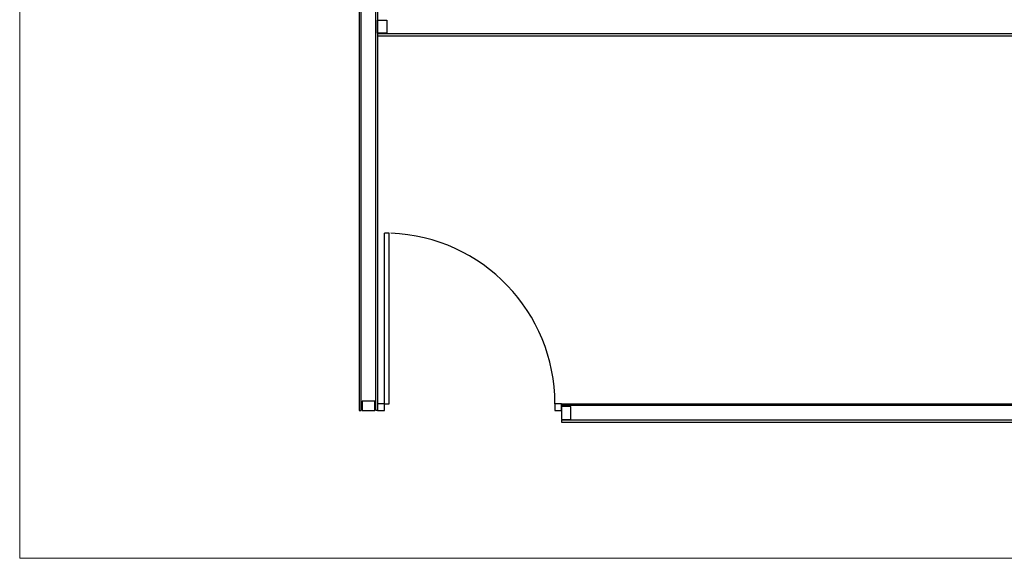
# Model space of a CAD drawing. Header units: millimetres. Extents: x 69858 to 162505, y 5570 to 25972.
# Tile 1 of 53: x 69858 to 75211, y 8437 to 11365. Entities that reach past the tile are written whole.
import ezdxf

# ---------------------------------------------------------------- set-up
doc = ezdxf.new("R2010")
doc.units = ezdxf.units.MM
doc.header["$LTSCALE"] = 2.5
for name, color, linetype in [('Arch', 7, 'Continuous'), ('PROPOSED D&W', 150, 'Continuous'), ('PROPOSED PARTITION', 4, 'Continuous')]:
    doc.layers.add(name, color=color, linetype=linetype)
doc.layers.add('CKD Equipments', color=252, linetype='Continuous', lineweight=0)
doc.layers.add('WALL', color=132, linetype='Continuous', lineweight=25)

# ---------------------------------------------------------------- blocks, each defined once
blk = doc.blocks.new('*U95')
at = {"color": 8}
for points in [[(0, 0), (6936.3, 0), (6936.3, -10), (0, -10)], [(0, -15), (50, -15), (50, -85), (0, -85)], [(6886.3, -15), (6936.3, -15), (6936.3, -85), (6886.3, -85)], [(0, -100), (6936.3, -100), (6936.3, -90), (0, -90)]]:
    blk.add_lwpolyline(points, close=True, dxfattribs=at)
blk = doc.blocks.new('*U98')
at = {"color": 8}
for points in [[(0, 0), (7065.6, 0), (7065.6, -10), (0, -10)], [(0, -15), (50, -15), (50, -85), (0, -85)], [(0, -100), (7065.6, -100), (7065.6, -90), (0, -90)]]:
    blk.add_lwpolyline(points, close=True, dxfattribs=at)
blk = doc.blocks.new('*U94')
at = {"color": 8}
for points in [[(0, -15), (50, -15), (50, -85), (0, -85)], [(0, -100), (5962.2, -100), (5962.2, -90), (0, -90)]]:
    blk.add_lwpolyline(points, close=True, dxfattribs=at)
blk = doc.blocks.new('*U100')
at = {"color": 8}
for p, q in [((915, 50), (915, -1226.8)), ((950, 50), (915, 50)), ((950, 50), (950, -1226.8)), ((915, -1226.8), (950, -1226.8))]:
    blk.add_line(p, q, dxfattribs=at)
for points in [[(-327.5, 100), (-377.5, 100), (-377.5, 50), (-327.5, 50)], [(1000, 100), (950, 100), (950, 50), (1000, 50)]]:
    blk.add_lwpolyline(points, close=True, dxfattribs=at)
blk.add_arc((950, 50), 1277.5, 180, 267.77127, dxfattribs=at)
blk = doc.blocks.new('ARCH')
at = {"layer": 'CKD Equipments', "color": 8}
blk.add_lwpolyline([(113774.5, 23105), (123786.4, 23105), (123786.4, 5570.2), (113774.5, 5570.2)], close=True, dxfattribs=at)
at = {"layer": 'PROPOSED D&W', "color": 8, "xscale": 0.7259695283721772, "yscale": 0.7259695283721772, "zscale": 0.7259695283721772, "rotation": 180}
blk.add_blockref('*U100', (116446.8, 6446.9), dxfattribs=at)
at = {"layer": 'PROPOSED PARTITION', "color": 8, "xscale": -1, "rotation": 180}
blk.add_blockref('*U98', (116720.8, 6310.6), dxfattribs=at)
at = {"layer": 'WALL', "color": 8, "xscale": -1, "rotation": 89.99999999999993}
blk.add_blockref('*U95', (115620.8, 13310.6), dxfattribs=at)
at = {"layer": 'WALL', "color": 8}
blk.add_blockref('*U94', (115720.8, 8510.6), dxfattribs=at)

msp = doc.modelspace()

# ---------------------------------------------------------------- block references
at = {"layer": 'Arch'}
msp.add_blockref('ARCH', (-43916.7, 2867), dxfattribs=at)

doc.saveas('drawing.dxf')
